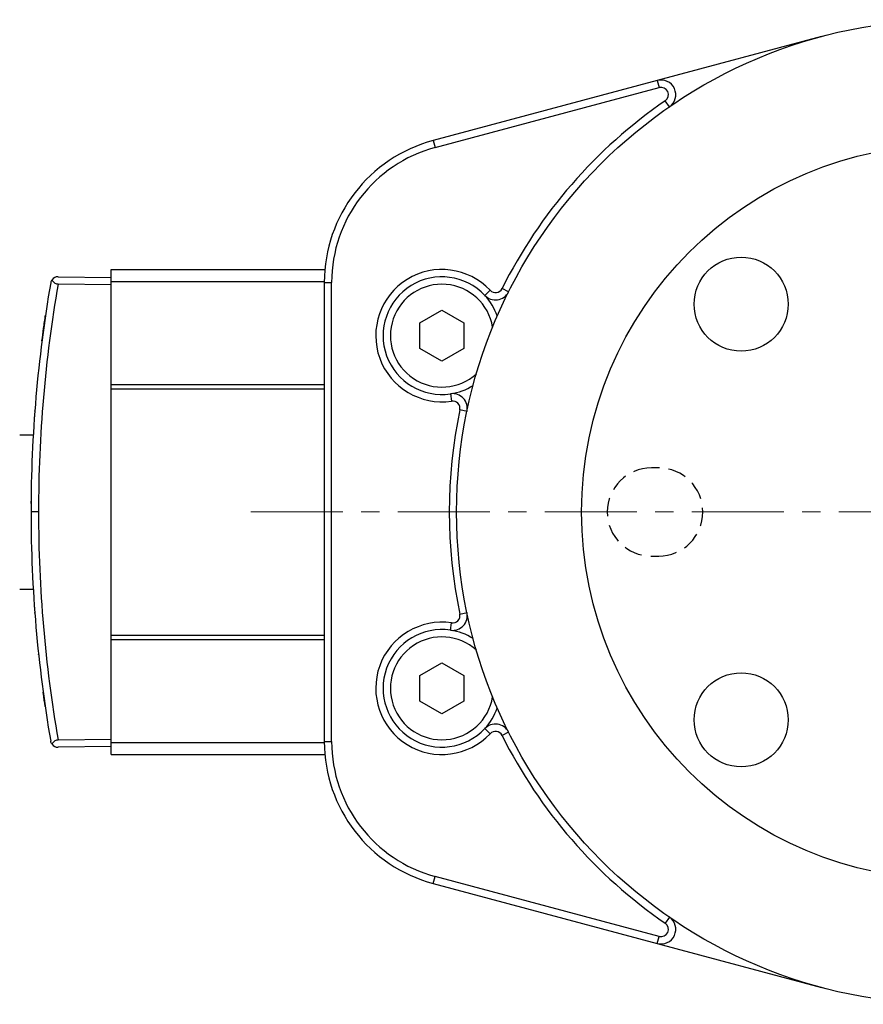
# Model space of a CAD drawing. Header units: inches. Extents: x 0 to 5766, y -2164 to 1330.
# Tile 57 of 217: x 4266 to 4324, y -1809 to -1742. Entities that reach past the tile are written whole.
import ezdxf

# ---------------------------------------------------------------- set-up
doc = ezdxf.new("R2010")
doc.units = ezdxf.units.IN
doc.header["$MEASUREMENT"] = 0
doc.linetypes.add('CENTER', pattern=[2, 1.25, -0.25, 0.25, -0.25])
doc.linetypes.add('HIDDEN', pattern=[0.375, 0.25, -0.125])
for name, color, linetype, lineweight in [('AM_7', 4, 'CENTER', 15), ('可見 (ISO)', 7, 'Continuous', 25), ('窄部可見 (ISO)', 7, 'Continuous', 25)]:
    doc.layers.add(name, color=color, linetype=linetype, lineweight=lineweight)

msp = doc.modelspace()

# ---------------------------------------------------------------- linework, layer by layer
at = {"color": 1, "linetype": 'HIDDEN', "lineweight": 25, "ltscale": 5}
for p, q in [((4309.72, -1772.098), (4309.22, -1772.098)), ((4309.22, -1778.098), (4309.72, -1778.098))]:
    msp.add_line(p, q, dxfattribs=at)
at = {"color": 7}
for centre, radius in [((4329.47, -1775.098), 25), ((4315.328, -1760.956), 3.2), ((4315.328, -1789.24), 3.2)]:
    msp.add_circle(centre, radius, dxfattribs=at)
at = {"color": 1, "linetype": 'HIDDEN', "lineweight": 25, "ltscale": 5}
for centre, start, end in [((4309.22, -1775.098), 90, 270), ((4309.72, -1775.098), 270, 90)]:
    msp.add_arc(centre, 3, start, end, dxfattribs=at)
at = {"layer": 'AM_7', "ltscale": 5}
msp.add_line((4281.97, -1775.098), (4376.97, -1775.098), dxfattribs=at)
at = {"layer": '可見 (ISO)'}
for p, q in [((4320.799, -1742.74), (4309.618, -1745.736)), ((4309.618, -1745.736), (4294.382, -1749.818)), ((4294.511, -1750.301), (4309.747, -1746.219)), ((4272.47, -1759.42), (4272.47, -1758.598)), ((4272.47, -1758.598), (4287.008, -1758.598)), ((4268.86, -1759.085), (4272.47, -1759.148)), ((4272.47, -1759.648), (4268.86, -1759.585)), ((4272.47, -1766.42), (4272.47, -1759.42)), ((4272.47, -1759.42), (4286.97, -1759.42)), ((4286.97, -1759.477), (4286.97, -1790.719)), ((4287.47, -1790.719), (4287.47, -1759.477)), ((4293.47, -1762.232), (4294.97, -1761.366)), ((4294.97, -1761.366), (4296.47, -1762.232)), ((4293.47, -1763.964), (4293.47, -1762.232)), ((4296.47, -1762.232), (4296.47, -1763.964)), ((4294.97, -1764.83), (4293.47, -1763.964)), ((4296.47, -1763.964), (4294.97, -1764.83)), ((4272.47, -1766.72), (4272.47, -1766.42)), ((4272.47, -1766.42), (4286.97, -1766.42)), ((4272.47, -1783.476), (4272.47, -1766.72)), ((4272.47, -1766.72), (4286.97, -1766.72)), ((4267.25, -1768.598), (4267.25, -1768.617)), ((4267.251, -1768.598), (4267.25, -1768.598)), ((4266.25, -1769.848), (4267.171, -1769.848)), ((4266.25, -1780.348), (4267.171, -1780.348)), ((4267.25, -1781.579), (4267.25, -1781.598)), ((4267.251, -1781.598), (4267.25, -1781.598)), ((4272.47, -1783.776), (4272.47, -1783.476)), ((4272.47, -1783.476), (4286.97, -1783.476)), ((4272.47, -1790.776), (4272.47, -1783.776)), ((4272.47, -1783.776), (4286.97, -1783.776)), ((4293.47, -1786.232), (4294.97, -1785.366)), ((4294.97, -1785.366), (4296.47, -1786.232)), ((4293.47, -1787.964), (4293.47, -1786.232)), ((4296.47, -1786.232), (4296.47, -1787.964)), ((4294.97, -1788.83), (4293.47, -1787.964)), ((4296.47, -1787.964), (4294.97, -1788.83)), ((4268.86, -1790.611), (4272.47, -1790.548)), ((4272.47, -1791.598), (4272.47, -1790.776)), ((4272.47, -1790.776), (4286.97, -1790.776)), ((4272.47, -1791.048), (4268.86, -1791.111)), ((4272.47, -1791.598), (4287.008, -1791.598)), ((4309.747, -1803.978), (4294.511, -1799.895)), ((4294.382, -1800.378), (4309.618, -1804.461)), ((4309.618, -1804.461), (4320.799, -1807.457))]:
    msp.add_line(p, q, dxfattribs=at)
msp.add_circle((4329.47, -1775.098), 33.5, dxfattribs=at)
for centre, radius, start, end in [((4309.877, -1746.702), 1, 304.60486, 105), ((4309.877, -1746.702), 0.5, 304.60486, 105), ((4329.47, -1775.098), 34, 124.60486, 153.43906), ((4296.97, -1759.477), 10, 105, 180), ((4296.97, -1759.477), 9.5, 105, 180), ((4294.97, -1763.098), 4.5, 43.26168, 278.3803), ((4268.852, -1759.585), 0.5, 89, 143.94785), ((4294.97, -1763.098), 4, 43.26168, 278.3803), ((4294.97, -1763.098), 3.5, 9.53452, 312.10746), ((4298.611, -1759.671), 0.5, 223.26168, 333.43906), ((4298.611, -1759.671), 1, 223.26168, 333.43906), ((4294.97, -1763.098), 4, 19.53876, 43.26168), ((4294.97, -1763.098), 4, 278.3803, 302.10322), ((4295.698, -1768.045), 1, 348.20293, 98.3803), ((4295.698, -1768.045), 0.5, 348.20293, 98.3803), ((4329.47, -1775.098), 34, 168.20293, 191.79707), ((4295.698, -1782.151), 1, 261.6197, 11.79707), ((4295.698, -1782.151), 0.5, 261.6197, 11.79707), ((4294.97, -1787.098), 4.5, 81.6197, 316.73832), ((4294.97, -1787.098), 4, 81.6197, 316.73832), ((4294.97, -1787.098), 4, 57.89678, 81.6197), ((4294.97, -1787.098), 3.5, 47.89254, 350.46548), ((4294.97, -1787.098), 4, 316.73832, 340.46124), ((4298.611, -1790.525), 1, 26.56094, 136.73832), ((4298.611, -1790.525), 0.5, 26.56094, 136.73832), ((4268.852, -1790.611), 0.5, 216.05215, 271), ((4296.97, -1790.719), 10, 180, 255), ((4296.97, -1790.719), 9.5, 180, 255), ((4329.47, -1775.098), 34, 206.56094, 235.39514), ((4309.877, -1803.495), 1, 255, 55.39514), ((4309.877, -1803.495), 0.5, 255, 55.39514)]:
    msp.add_arc(centre, radius, start, end, dxfattribs=at)
for centre, major_axis, ratio, start_param, end_param in [((4268.847, -1759.584), (-0.141, -0.477), 0.995312, 4.369207, 4.829256), ((4358.493, -1775.098), (0, 91.487), 0.999849, 1.399461, 1.570796), ((4358.493, -1775.098), (0, 91.487), 0.999849, 1.570796, 1.742132)]:
    msp.add_ellipse(centre, major_axis=major_axis, ratio=ratio, start_param=start_param, end_param=end_param, dxfattribs=at)
for points, knots in [([(4268.448, -1759.291), (4268.459, -1759.328), (4268.477, -1759.365), (4268.523, -1759.432), (4268.55, -1759.463), (4268.62, -1759.518), (4268.662, -1759.542), (4268.735, -1759.567), (4268.76, -1759.574), (4268.81, -1759.582), (4268.835, -1759.585), (4268.86, -1759.585)], [0.000001, 0.000001, 0.000001, 0.000001, 0.01628047, 0.01628047, 0.03135216, 0.03135216, 0.04744189, 0.04744189, 0.05543057, 0.05543057, 0.06301774, 0.06301774, 0.06301774, 0.06301774]), ([(4267.763, -1763.459), (4267.798, -1763.182), (4267.837, -1762.889), (4267.919, -1762.3), (4267.962, -1761.996), (4268.004, -1761.714)], [0, 0, 0, 0, 0.0872878, 0.0872878, 0.1785997, 0.1785997, 0.1785997, 0.1785997]), ([(4267.536, -1765.389), (4267.536, -1765.389), (4267.536, -1765.389), (4267.537, -1765.387), (4267.537, -1765.385), (4267.537, -1765.382), (4267.537, -1765.382), (4267.537, -1765.381), (4267.537, -1765.381), (4267.537, -1765.381), (4267.537, -1765.381), (4267.537, -1765.381), (4267.537, -1765.381), (4267.537, -1765.381), (4267.537, -1765.381), (4267.537, -1765.381)], [0.03167764, 0.03167764, 0.03167764, 0.03167764, 0.03790427, 0.03790427, 0.04735416, 0.04735416, 0.04912573, 0.04912573, 0.04979007, 0.04979007, 0.05003919, 0.05003919, 0.05013261, 0.05013261, 0.05015244, 0.05015244, 0.05015244, 0.05015244]), ([(4267.277, -1768.247), (4267.277, -1768.247), (4267.277, -1768.247), (4267.277, -1768.246), (4267.277, -1768.245), (4267.277, -1768.241), (4267.277, -1768.239), (4267.278, -1768.23), (4267.278, -1768.226), (4267.278, -1768.222), (4267.278, -1768.221), (4267.278, -1768.221)], [0, 0, 0, 0, 0.00048828, 0.00048828, 0.00439455, 0.00439455, 0.01220717, 0.01220717, 0.04346505, 0.04346505, 0.05664161, 0.05664161, 0.05664161, 0.05664161]), ([(4267.278, -1781.975), (4267.278, -1781.975), (4267.278, -1781.974), (4267.278, -1781.974), (4267.278, -1781.973), (4267.278, -1781.968), (4267.277, -1781.961), (4267.277, -1781.949), (4267.277, -1781.949), (4267.277, -1781.948), (4267.277, -1781.948), (4267.277, -1781.948), (4267.277, -1781.948), (4267.277, -1781.948)], [0.03709141, 0.03709141, 0.03709141, 0.03709141, 0.03863998, 0.03863998, 0.05156371, 0.05156371, 0.09034804, 0.09034804, 0.09216536, 0.09216536, 0.09225054, 0.09225054, 0.09227034, 0.09227034, 0.09227034, 0.09227034]), ([(4267.537, -1784.813), (4267.537, -1784.81), (4267.536, -1784.809), (4267.536, -1784.807), (4267.536, -1784.806), (4267.536, -1784.806)], [0, 0, 0, 0, 0.01056802, 0.01056802, 0.0170899, 0.0170899, 0.0170899, 0.0170899]), ([(4267.98, -1788.322), (4267.94, -1788.045), (4267.898, -1787.751), (4267.854, -1787.428), (4267.85, -1787.395), (4267.845, -1787.362)], [0, 0, 0, 0, 0.087812, 0.087812, 0.09776505, 0.09776505, 0.09776505, 0.09776505]), ([(4268.278, -1790.218), (4268.278, -1790.218), (4268.277, -1790.217), (4268.277, -1790.216), (4268.277, -1790.215), (4268.277, -1790.213), (4268.277, -1790.213), (4268.277, -1790.212), (4268.277, -1790.212), (4268.277, -1790.211), (4268.277, -1790.211), (4268.276, -1790.211), (4268.276, -1790.211), (4268.276, -1790.211), (4268.276, -1790.211), (4268.276, -1790.211)], [0.03708182, 0.03708182, 0.03708182, 0.03708182, 0.04122286, 0.04122286, 0.04853901, 0.04853901, 0.05128229, 0.05128229, 0.05231101, 0.05231101, 0.05269678, 0.05269678, 0.05273295, 0.05273295, 0.05275274, 0.05275274, 0.05275274, 0.05275274]), ([(4268.294, -1790.317), (4268.294, -1790.317), (4268.294, -1790.317), (4268.294, -1790.316), (4268.294, -1790.315), (4268.294, -1790.313), (4268.294, -1790.313), (4268.293, -1790.312), (4268.293, -1790.312), (4268.293, -1790.311), (4268.293, -1790.311), (4268.293, -1790.311), (4268.293, -1790.311), (4268.293, -1790.311), (4268.293, -1790.311), (4268.293, -1790.311)], [0.03710347, 0.03710347, 0.03710347, 0.03710347, 0.04120406, 0.04120406, 0.04847884, 0.04847884, 0.05120662, 0.05120662, 0.05222953, 0.05222953, 0.05261311, 0.05261311, 0.05275696, 0.05275696, 0.05277045, 0.05277045, 0.05277045, 0.05277045]), ([(4268.448, -1790.905), (4268.425, -1790.874), (4268.406, -1790.841), (4268.38, -1790.78), (4268.371, -1790.753), (4268.363, -1790.716), (4268.361, -1790.706), (4268.359, -1790.696)], [-0.02749976, -0.02749976, -0.02749976, -0.02749976, -0.0118446, -0.0118446, 0, 0, 0.00422445, 0.00422445, 0.00422445, 0.00422445]), ([(4268.86, -1790.611), (4268.835, -1790.611), (4268.81, -1790.614), (4268.76, -1790.622), (4268.735, -1790.629), (4268.662, -1790.654), (4268.62, -1790.678), (4268.55, -1790.733), (4268.523, -1790.764), (4268.477, -1790.831), (4268.459, -1790.868), (4268.448, -1790.905)], [0.00000013, 0.00000013, 0.00000013, 0.00000013, 0.00755658, 0.00755658, 0.01551346, 0.01551346, 0.03152563, 0.03152563, 0.04651129, 0.04651129, 0.06269655, 0.06269655, 0.06269655, 0.06269655])]:
    msp.add_open_spline(points, degree=3, knots=knots, dxfattribs=at)
msp.add_open_spline([(4267.022, -1774.52), (4267.022, -1774.467), (4267.022, -1774.414), (4267.023, -1774.361)], degree=3, dxfattribs=at)
at = {"layer": '窄部可見 (ISO)'}
for p, q in [((4309.618, -1745.736), (4309.747, -1746.219)), ((4310.445, -1747.525), (4310.161, -1747.113)), ((4294.382, -1749.818), (4294.511, -1750.301)), ((4286.97, -1759.477), (4287.47, -1759.477)), ((4297.883, -1760.357), (4298.247, -1760.014)), ((4299.505, -1760.119), (4299.058, -1759.895)), ((4295.553, -1767.055), (4295.626, -1767.55)), ((4296.677, -1768.249), (4296.188, -1768.147)), ((4267.528, -1775.098), (4267.02, -1775.098)), ((4296.188, -1782.049), (4296.677, -1781.947)), ((4295.553, -1783.141), (4295.626, -1782.646)), ((4297.883, -1789.839), (4298.247, -1790.182)), ((4299.505, -1790.078), (4299.058, -1790.301)), ((4286.97, -1790.719), (4287.47, -1790.719)), ((4294.382, -1800.378), (4294.511, -1799.895)), ((4310.445, -1802.672), (4310.161, -1803.083)), ((4309.618, -1804.461), (4309.747, -1803.978))]:
    msp.add_line(p, q, dxfattribs=at)
for centre, major_axis, ratio, start_param, end_param in [((4336.614, -1773.216), (-6.784, -78.998), 0.870289, 4.614054, 4.810741), ((4268.453, -1760.141), (-0.197, 0.033), 0.950561, 0, 0.010154), ((4267.475, -1768.277), (-0.199, 0.015), 0.994059, 0, 0.045188), ((4336.614, -1776.98), (6.784, -78.998), 0.870289, 4.614037, 4.810724), ((4267.75, -1784.924), (-0.199, -0.022), 0.947987, 0, 0.043605)]:
    msp.add_ellipse(centre, major_axis=major_axis, ratio=ratio, start_param=start_param, end_param=end_param, dxfattribs=at)

doc.saveas('drawing.dxf')
